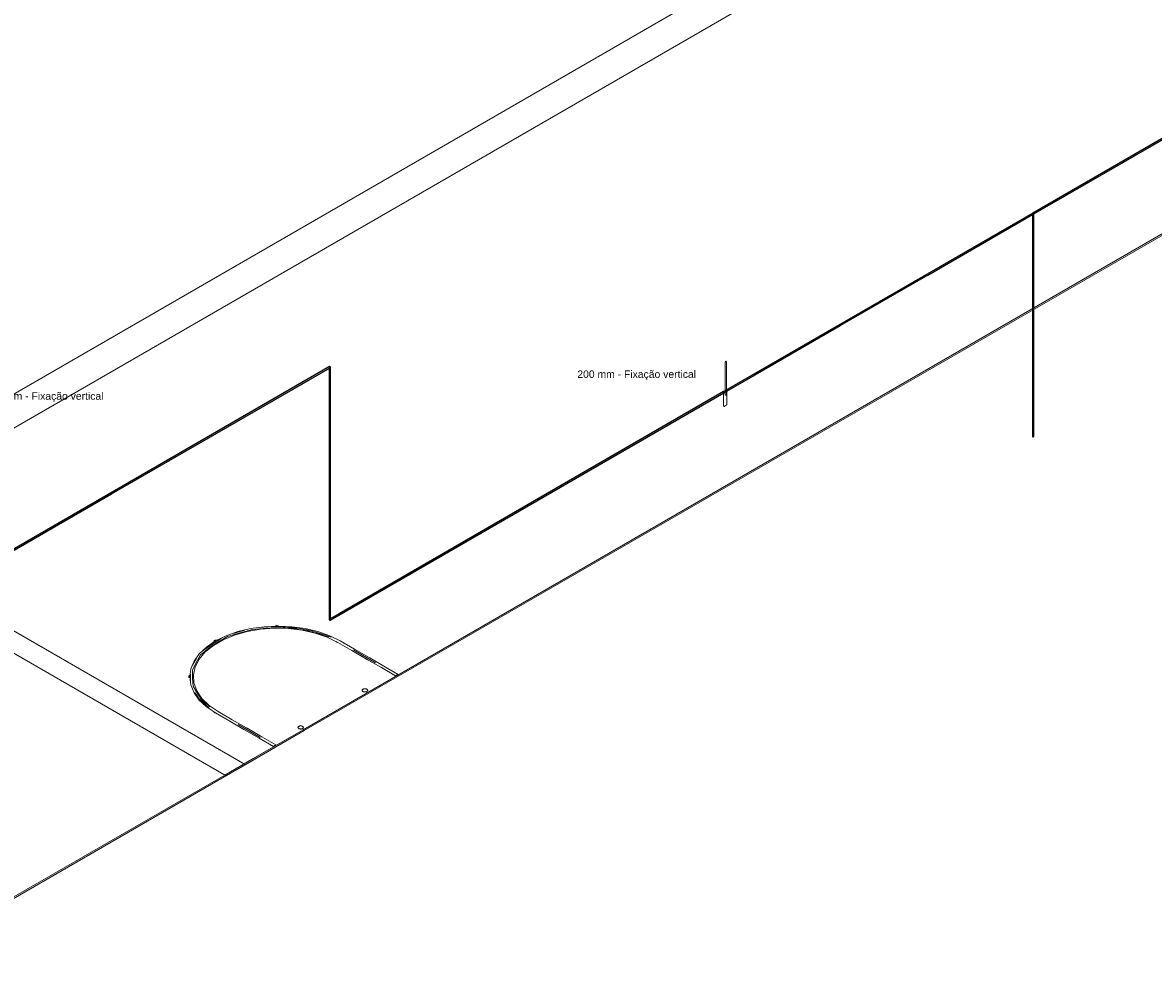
# Model space of a CAD drawing. Header units: millimetres. Extents: x 4477830 to 4478275, y -30323838 to -30323445.
# Tile 58 of 124: x 4478009 to 4478040, y -30323552 to -30323527. Entities that reach past the tile are written whole.
import ezdxf

# ---------------------------------------------------------------- set-up
doc = ezdxf.new("R2010")
doc.units = ezdxf.units.MM
doc.linetypes.add('NULL', pattern=[0])
for name, color, linetype, lineweight in [('IFC-Elemento construtivo genérico-Contorno', 253, 'Continuous', 5), ('IFC-Parede padrão-Contorno', 44, 'Continuous', 5), ('IFC-Parede-Contorno', 42, 'Continuous', 5), ('Nível 1', 7, 'Continuous', 0), ('PR-Captor', 9, 'Continuous', 18), ('PR-Condutos', 150, 'Continuous', 25), ('Textos', 7, 'Continuous', 9)]:
    doc.layers.add(name, color=color, linetype=linetype, lineweight=lineweight)
doc.styles.add('ARIAL', font='arial.ttf')

msp = doc.modelspace()

# ---------------------------------------------------------------- hatches: boundary and pattern name
at = {"layer": 'PR-Condutos', "linetype": 'Continuous', "true_color": 0x105689}
for points in [[(4478028.183, -30323536.599), (4478036.462, -30323531.819), (4478036.465, -30323531.818), (4478028.187, -30323536.598), (4478049.35, -30323524.384), (4478049.341, -30323524.383)], [(4478049.347, -30323524.385), (4478049.297, -30323524.42), (4478036.45, -30323531.838), (4478049.354, -30323524.387), (4478049.35, -30323524.384), (4478036.467, -30323531.819), (4478028.192, -30323536.599)], [(4478049.297, -30323524.421), (4478028.196, -30323536.603), (4478036.45, -30323531.841)], [(4478049.361, -30323524.399), (4478036.48, -30323531.831), (4478036.45, -30323531.853), (4478033.624, -30323533.485), (4478033.625, -30323533.486), (4478049.314, -30323524.426)], [(4478049.358, -30323524.393), (4478049.354, -30323524.387), (4478049.34, -30323524.396), (4478049.234, -30323524.465), (4478036.45, -30323531.845), (4478049.233, -30323524.465)], [(4478049.361, -30323524.399), (4478049.358, -30323524.393), (4478049.233, -30323524.465), (4478036.45, -30323531.848)], [(4478049.339, -30323524.396), (4478049.297, -30323524.421), (4478036.45, -30323531.841), (4478049.234, -30323524.465)], [(4478049.346, -30323524.414), (4478049.361, -30323524.399), (4478036.45, -30323531.855), (4478049.305, -30323524.437)], [(4478049.233, -30323524.465), (4478036.45, -30323531.845), (4478036.479, -30323531.832)], [(4478036.472, -30323531.821), (4478049.297, -30323524.42), (4478049.347, -30323524.385), (4478036.47, -30323531.82)], [(4478049.297, -30323524.42), (4478036.471, -30323531.822), (4478036.474, -30323531.824)], [(4478049.234, -30323524.465), (4478036.476, -30323531.826), (4478036.478, -30323531.829)], [(4478049.361, -30323524.405), (4478036.489, -30323531.833), (4478036.481, -30323531.843), (4478049.324, -30323524.43)], [(4478049.314, -30323524.426), (4478036.481, -30323531.837), (4478036.481, -30323531.838)], [(4478049.36, -30323524.409), (4478036.497, -30323531.833), (4478036.489, -30323531.84)], [(4478049.347, -30323524.417), (4478036.489, -30323531.84), (4478036.489, -30323531.841), (4478049.357, -30323524.412)], [(4478036.465, -30323531.818), (4478036.461, -30323531.819), (4478028.183, -30323536.599)], [(4478036.469, -30323531.82), (4478036.465, -30323531.818), (4478028.187, -30323536.598)], [(4478036.474, -30323531.824), (4478036.469, -30323531.82), (4478028.192, -30323536.599)], [(4478036.479, -30323531.846), (4478036.481, -30323531.841), (4478033.628, -30323533.491), (4478033.581, -30323533.518), (4478036.45, -30323531.859), (4478033.58, -30323533.516), (4478033.626, -30323533.487), (4478036.45, -30323531.853), (4478036.45, -30323531.853), (4478033.624, -30323533.485), (4478036.45, -30323531.853), (4478036.48, -30323531.836), (4478036.478, -30323531.829), (4478033.621, -30323533.479), (4478036.45, -30323531.845), (4478036.478, -30323531.829), (4478036.474, -30323531.824), (4478028.196, -30323536.603), (4478033.572, -30323533.504), (4478028.2, -30323536.609), (4478031.263, -30323534.843), (4478028.203, -30323536.615), (4478028.214, -30323536.608), (4478028.209, -30323536.617), (4478028.915, -30323536.209), (4478028.971, -30323536.177), (4478031.271, -30323534.848), (4478031.273, -30323534.849), (4478028.971, -30323536.177), (4478028.97, -30323536.177), (4478028.214, -30323536.614), (4478028.971, -30323536.178), (4478028.974, -30323536.178), (4478028.214, -30323536.618), (4478028.919, -30323536.21), (4478028.975, -30323536.178), (4478028.214, -30323536.618), (4478031.276, -30323534.85), (4478031.276, -30323534.85), (4478033.582, -30323533.519), (4478033.629, -30323533.492)], [(4478036.462, -30323531.819), (4478028.21, -30323536.583), (4478028.209, -30323536.585)], [(4478036.45, -30323531.834), (4478028.214, -30323536.586), (4478028.209, -30323536.596)], [(4478036.465, -30323531.818), (4478028.21, -30323536.583), (4478028.211, -30323536.584)], [(4478028.215, -30323536.586), (4478036.467, -30323531.819), (4478028.214, -30323536.582)], [(4478036.474, -30323531.824), (4478028.214, -30323536.586), (4478028.214, -30323536.593)], [(4478036.45, -30323531.855), (4478033.626, -30323533.487), (4478036.45, -30323531.855), (4478033.578, -30323533.513), (4478033.579, -30323533.514), (4478031.271, -30323534.848), (4478033.578, -30323533.513), (4478028.908, -30323536.208), (4478028.214, -30323536.614), (4478028.914, -30323536.209), (4478028.97, -30323536.177), (4478031.27, -30323534.847), (4478028.97, -30323536.177), (4478028.214, -30323536.614), (4478028.915, -30323536.21), (4478028.214, -30323536.618), (4478031.276, -30323534.85), (4478031.273, -30323534.849), (4478033.58, -30323533.516)], [(4478036.45, -30323531.863), (4478036.45, -30323531.863), (4478033.629, -30323533.492), (4478028.976, -30323536.179), (4478031.276, -30323534.85), (4478028.976, -30323536.179), (4478033.582, -30323533.519), (4478033.582, -30323533.519)], [(4478036.45, -30323531.841), (4478033.618, -30323533.475), (4478033.574, -30323533.506), (4478036.45, -30323531.845)], [(4478033.582, -30323533.519), (4478036.45, -30323531.863), (4478036.479, -30323531.846), (4478033.582, -30323533.519)], [(4478036.45, -30323531.848), (4478033.622, -30323533.48), (4478033.624, -30323533.485)], [(4478036.45, -30323531.859), (4478036.481, -30323531.841), (4478036.48, -30323531.836), (4478033.626, -30323533.487), (4478033.627, -30323533.489)], [(4478036.45, -30323531.859), (4478036.45, -30323531.856), (4478033.627, -30323533.489), (4478033.628, -30323533.49)], [(4478033.628, -30323533.49), (4478033.628, -30323533.491), (4478036.45, -30323531.861), (4478036.45, -30323531.859)], [(4478036.45, -30323531.861), (4478033.628, -30323533.491), (4478033.629, -30323533.492)], [(4478033.629, -30323533.492), (4478036.45, -30323531.863), (4478036.45, -30323531.861)], [(4478036.45, -30323531.863), (4478033.629, -30323533.492), (4478033.629, -30323533.492)], [(4478036.489, -30323531.833), (4478036.45, -30323531.859), (4478036.481, -30323531.841)], [(4478036.45, -30323531.863), (4478036.45, -30323537.835), (4478036.459, -30323537.843), (4478036.459, -30323533.447), (4478036.459, -30323531.86), (4478036.453, -30323531.861)], [(4478036.466, -30323531.845), (4478036.466, -30323531.854), (4478036.459, -30323531.858), (4478036.459, -30323537.843), (4478036.475, -30323537.844), (4478036.489, -30323537.834), (4478036.489, -30323531.834)], [(4478033.574, -30323533.506), (4478033.571, -30323533.502), (4478028.2, -30323536.609)], [(4478031.264, -30323534.844), (4478031.262, -30323534.842), (4478028.203, -30323536.615), (4478033.577, -30323533.512), (4478033.575, -30323533.508)], [(4478033.572, -30323533.504), (4478028.214, -30323536.593), (4478028.209, -30323536.604)], [(4478033.571, -30323533.502), (4478028.214, -30323536.593), (4478028.214, -30323536.601)], [(4478033.628, -30323533.491), (4478031.276, -30323534.85), (4478033.582, -30323533.519)], [(4478033.582, -30323533.519), (4478031.276, -30323534.85), (4478031.276, -30323534.85)], [(4478031.263, -30323534.843), (4478028.214, -30323536.601), (4478028.209, -30323536.611)], [(4478031.262, -30323534.842), (4478028.214, -30323536.601), (4478028.214, -30323536.608)], [(4478031.276, -30323534.85), (4478028.975, -30323536.178), (4478028.976, -30323536.179)], [(4478017.521, -30323535.955), (4478017.517, -30323535.956), (4478006.531, -30323542.3)], [(4478006.535, -30323542.299), (4478017.526, -30323535.957), (4478017.521, -30323535.955), (4478006.555, -30323542.285), (4478006.555, -30323542.287)], [(4478017.531, -30323535.961), (4478017.526, -30323535.957), (4478006.539, -30323542.3)], [(4478017.533, -30323535.985), (4478014.25, -30323537.881), (4478017.536, -30323535.983), (4478014.249, -30323537.88), (4478017.537, -30323535.978), (4478014.247, -30323537.876), (4478017.537, -30323535.973), (4478014.244, -30323537.872), (4478017.535, -30323535.966), (4478014.24, -30323537.866), (4478006.555, -30323542.305), (4478006.555, -30323542.313), (4478006.546, -30323542.328)], [(4478017.526, -30323535.957), (4478006.555, -30323542.287), (4478006.555, -30323542.291)], [(4478017.531, -30323535.961), (4478006.555, -30323542.291), (4478006.555, -30323542.298)], [(4478006.588, -30323542.279), (4478006.555, -30323542.298), (4478006.555, -30323542.305), (4478014.24, -30323537.866), (4478017.531, -30323535.961)], [(4478014.24, -30323537.866), (4478017.51, -30323535.981), (4478017.531, -30323535.961)], [(4478017.537, -30323535.973), (4478017.535, -30323535.966), (4478014.244, -30323537.872)], [(4478017.537, -30323535.978), (4478017.537, -30323535.973), (4478014.247, -30323537.876)], [(4478017.536, -30323535.983), (4478017.537, -30323535.978), (4478014.249, -30323537.88)], [(4478017.51, -30323535.998), (4478017.536, -30323535.983), (4478014.25, -30323537.881)], [(4478017.531, -30323535.961), (4478017.51, -30323535.981), (4478017.535, -30323535.966)], [(4478017.512, -30323536.054), (4478017.51, -30323542.772), (4478017.517, -30323542.778), (4478017.517, -30323536.039), (4478017.517, -30323535.996), (4478017.512, -30323535.997)], [(4478017.51, -30323542.772), (4478017.512, -30323536), (4478017.51, -30323535.998)], [(4478017.517, -30323542.778), (4478017.523, -30323535.992), (4478017.517, -30323535.994)], [(4478017.53, -30323542.749), (4478017.53, -30323542.78), (4478017.536, -30323542.778), (4478017.53, -30323535.987), (4478017.523, -30323535.98), (4478017.52, -30323539.389), (4478017.523, -30323542.78), (4478017.527, -30323539.387), (4478017.53, -30323542.749), (4478017.53, -30323539.386)], [(4478017.533, -30323539.386), (4478017.536, -30323535.983), (4478017.53, -30323535.987)], [(4478017.536, -30323542.746), (4478017.536, -30323542.778), (4478017.541, -30323542.775), (4478017.538, -30323539.384), (4478017.536, -30323535.978), (4478017.533, -30323539.386), (4478017.536, -30323542.746), (4478017.536, -30323539.385)], [(4478017.538, -30323539.384), (4478017.537, -30323535.979), (4478017.536, -30323535.978)], [(4478017.537, -30323535.979), (4478017.538, -30323539.384), (4478017.541, -30323535.975)], [(4478017.541, -30323542.743), (4478017.541, -30323542.775), (4478017.542, -30323542.771), (4478017.542, -30323535.971), (4478017.541, -30323535.975), (4478017.538, -30323539.384)], [(4478028.975, -30323536.178), (4478028.214, -30323536.618), (4478028.209, -30323536.621)], [(4478028.231, -30323536.605), (4478028.209, -30323536.621), (4478028.915, -30323536.21)], [(4478028.975, -30323536.178), (4478028.214, -30323536.618), (4478028.214, -30323536.618)], [(4478028.214, -30323536.608), (4478028.214, -30323536.614), (4478028.908, -30323536.208), (4478028.907, -30323536.208)], [(4478028.214, -30323536.614), (4478028.914, -30323536.209), (4478028.914, -30323536.209)], [(4478028.214, -30323536.614), (4478028.915, -30323536.209), (4478028.914, -30323536.209)], [(4478028.214, -30323536.614), (4478028.214, -30323536.618), (4478028.915, -30323536.21)], [(4478028.214, -30323536.618), (4478028.919, -30323536.21), (4478028.915, -30323536.21)], [(4478028.92, -30323536.211), (4478028.214, -30323536.618), (4478028.92, -30323536.211)], [(4478028.174, -30323536.604), (4478017.517, -30323542.756), (4478028.133, -30323536.629)], [(4478028.203, -30323536.615), (4478028.196, -30323536.603), (4478028.178, -30323536.614), (4478028.192, -30323536.599), (4478028.174, -30323536.609), (4478028.174, -30323536.605), (4478017.521, -30323542.755), (4478027.799, -30323536.826), (4478017.526, -30323542.757), (4478027.805, -30323536.829), (4478017.683, -30323542.673), (4478017.542, -30323542.754), (4478017.542, -30323542.762), (4478027.811, -30323536.833), (4478017.542, -30323542.762), (4478017.536, -30323542.783), (4478028.202, -30323536.625)], [(4478017.533, -30323542.785), (4478028.198, -30323536.627), (4478017.536, -30323542.783)], [(4478028.133, -30323536.665), (4478017.536, -30323542.783), (4478027.827, -30323536.842)], [(4478028.187, -30323536.598), (4478017.561, -30323542.731), (4478017.542, -30323542.743)], [(4478027.799, -30323536.826), (4478017.542, -30323542.743), (4478017.542, -30323542.748)], [(4478027.805, -30323536.829), (4478017.542, -30323542.748), (4478017.542, -30323542.754)], [(4478017.517, -30323542.778), (4478017.523, -30323542.78), (4478017.52, -30323539.389)], [(4478017.523, -30323542.78), (4478017.53, -30323542.78), (4478017.527, -30323539.387)]]:
    msp.add_hatch(color=146, dxfattribs=at).paths.add_polyline_path(points)

# ---------------------------------------------------------------- linework, layer by layer
at = {"layer": 'IFC-Elemento construtivo genérico-Contorno', "color": 8, "lineweight": 5}
for p, q in [((4478015.046, -30323543.092), (4478014.728, -30323543.205)), ((4478015.104, -30323543.123), (4478014.768, -30323543.225)), ((4478015.231, -30323543.053), (4478014.928, -30323543.141)), ((4478015.297, -30323543.089), (4478014.959, -30323543.185)), ((4478015.391, -30323543.01), (4478015.046, -30323543.092)), ((4478015.439, -30323543.032), (4478015.104, -30323543.123)), ((4478015.657, -30323543.027), (4478015.297, -30323543.089)), ((4478015.753, -30323542.96), (4478015.391, -30323543.01)), ((4478015.819, -30323542.997), (4478015.439, -30323543.032)), ((4478015.958, -30323542.955), (4478015.624, -30323542.984)), ((4478016.031, -30323543), (4478015.657, -30323543.027)), ((4478016.125, -30323542.943), (4478015.753, -30323542.96)), ((4478016.182, -30323542.973), (4478015.819, -30323542.997)), ((4478016.332, -30323542.956), (4478015.958, -30323542.955)), ((4478016.407, -30323543.009), (4478016.031, -30323543)), ((4478016.063, -30323542.942), (4478016.057, -30323542.946)), ((4478016.073, -30323542.937), (4478016.063, -30323542.942)), ((4478016.085, -30323542.934), (4478016.073, -30323542.937)), ((4478016.097, -30323542.933), (4478016.085, -30323542.934)), ((4478016.11, -30323542.934), (4478016.097, -30323542.933)), ((4478016.122, -30323542.937), (4478016.11, -30323542.934)), ((4478016.132, -30323542.942), (4478016.122, -30323542.937)), ((4478016.497, -30323542.96), (4478016.125, -30323542.943)), ((4478016.132, -30323542.942), (4478016.131, -30323542.941)), ((4478016.131, -30323542.941), (4478016.131, -30323542.941)), ((4478016.132, -30323542.942), (4478016.134, -30323542.943)), ((4478016.571, -30323543.016), (4478016.182, -30323542.973)), ((4478016.715, -30323543.012), (4478016.182, -30323542.973)), ((4478016.715, -30323543.012), (4478016.332, -30323542.956)), ((4478016.775, -30323543.054), (4478016.407, -30323543.009)), ((4478016.859, -30323543.01), (4478016.497, -30323542.96)), ((4478016.93, -30323543.074), (4478016.571, -30323543.016)), ((4478017.042, -30323543.073), (4478016.715, -30323543.012)), ((4478017.125, -30323543.133), (4478016.775, -30323543.054)), ((4478017.204, -30323543.092), (4478016.859, -30323543.01)), ((4478017.224, -30323543.152), (4478016.93, -30323543.074)), ((4478017.351, -30323543.17), (4478017.042, -30323543.073)), ((4478017.449, -30323543.244), (4478017.125, -30323543.133)), ((4478017.522, -30323543.205), (4478017.204, -30323543.092)), ((4478017.485, -30323543.247), (4478017.224, -30323543.152)), ((4478014.351, -30323543.443), (4478014.109, -30323543.605)), ((4478014.387, -30323543.464), (4478014.168, -30323543.641)), ((4478014.445, -30323543.344), (4478014.203, -30323543.508)), ((4478014.503, -30323543.378), (4478014.261, -30323543.543)), ((4478014.593, -30323543.277), (4478014.351, -30323543.443)), ((4478014.653, -30323543.311), (4478014.387, -30323543.464)), ((4478014.405, -30323543.348), (4478014.403, -30323543.355)), ((4478014.403, -30323543.355), (4478014.405, -30323543.363)), ((4478014.409, -30323543.341), (4478014.405, -30323543.348)), ((4478014.405, -30323543.363), (4478014.409, -30323543.369)), ((4478014.417, -30323543.335), (4478014.409, -30323543.341)), ((4478014.427, -30323543.331), (4478014.417, -30323543.335)), ((4478014.439, -30323543.328), (4478014.427, -30323543.331)), ((4478014.452, -30323543.327), (4478014.439, -30323543.328)), ((4478014.728, -30323543.205), (4478014.445, -30323543.344)), ((4478014.593, -30323543.277), (4478014.445, -30323543.344)), ((4478014.465, -30323543.328), (4478014.452, -30323543.327)), ((4478014.474, -30323543.33), (4478014.465, -30323543.328)), ((4478014.768, -30323543.225), (4478014.503, -30323543.378)), ((4478014.959, -30323543.185), (4478014.653, -30323543.311)), ((4478017.562, -30323543.24), (4478017.351, -30323543.17)), ((4478017.736, -30323543.384), (4478017.449, -30323543.244)), ((4478017.805, -30323543.344), (4478017.522, -30323543.205)), ((4478017.698, -30323543.366), (4478017.7, -30323543.369)), ((4478017.7, -30323543.369), (4478017.708, -30323543.375)), ((4478017.718, -30323543.38), (4478017.708, -30323543.375)), ((4478017.709, -30323543.376), (4478017.708, -30323543.375)), ((4478017.709, -30323543.376), (4478017.709, -30323543.376)), ((4478017.73, -30323543.383), (4478017.718, -30323543.38)), ((4478017.732, -30323543.383), (4478017.73, -30323543.383)), ((4478017.736, -30323543.384), (4478018.118, -30323543.605)), ((4478017.805, -30323543.344), (4478018.188, -30323543.565)), ((4478014.008, -30323543.692), (4478013.865, -30323543.891)), ((4478014.043, -30323543.717), (4478013.923, -30323543.926)), ((4478014.168, -30323543.641), (4478014.003, -30323543.836)), ((4478014.203, -30323543.508), (4478014.008, -30323543.692)), ((4478014.261, -30323543.543), (4478014.043, -30323543.717)), ((4478014.203, -30323543.508), (4478014.109, -30323543.605)), ((4478018.118, -30323543.605), (4478018.53, -30323543.843)), ((4478018.118, -30323543.605), (4478018.515, -30323543.834)), ((4478018.158, -30323543.588), (4478018.755, -30323543.933)), ((4478018.188, -30323543.565), (4478018.584, -30323543.794)), ((4478013.865, -30323543.891), (4478013.778, -30323544.1)), ((4478013.923, -30323543.926), (4478013.822, -30323544.13)), ((4478013.929, -30323543.818), (4478013.827, -30323544.004)), ((4478013.895, -30323544.045), (4478013.849, -30323544.26)), ((4478014.003, -30323543.836), (4478013.895, -30323544.045)), ((4478018.515, -30323543.834), (4478018.912, -30323544.064)), ((4478018.584, -30323543.794), (4478018.599, -30323543.803)), ((4478018.599, -30323543.803), (4478018.981, -30323544.024)), ((4478018.912, -30323544.064), (4478019.295, -30323544.284)), ((4478018.981, -30323544.024), (4478019.364, -30323544.244)), ((4478013.723, -30323544.298), (4478013.721, -30323544.305)), ((4478013.721, -30323544.305), (4478013.723, -30323544.313)), ((4478013.728, -30323544.291), (4478013.723, -30323544.298)), ((4478013.723, -30323544.313), (4478013.728, -30323544.319)), ((4478013.736, -30323544.285), (4478013.728, -30323544.291)), ((4478013.728, -30323544.319), (4478013.736, -30323544.325)), ((4478013.746, -30323544.281), (4478013.736, -30323544.285)), ((4478013.746, -30323544.33), (4478013.736, -30323544.325)), ((4478013.736, -30323544.326), (4478013.736, -30323544.325)), ((4478013.736, -30323544.326), (4478013.736, -30323544.326)), ((4478013.754, -30323544.279), (4478013.746, -30323544.281)), ((4478013.751, -30323544.331), (4478013.746, -30323544.33)), ((4478013.778, -30323544.1), (4478013.749, -30323544.314)), ((4478013.749, -30323544.314), (4478013.778, -30323544.529)), ((4478013.77, -30323544.24), (4478013.774, -30323544.434)), ((4478013.822, -30323544.13), (4478013.823, -30323544.354)), ((4478013.823, -30323544.354), (4478013.84, -30323544.563)), ((4478013.849, -30323544.26), (4478013.864, -30323544.477)), ((4478019.219, -30323544.241), (4478019.22, -30323544.243)), ((4478019.22, -30323544.243), (4478019.225, -30323544.249)), ((4478019.225, -30323544.249), (4478019.232, -30323544.255)), ((4478019.242, -30323544.26), (4478019.232, -30323544.255)), ((4478019.233, -30323544.256), (4478019.232, -30323544.255)), ((4478019.233, -30323544.256), (4478019.233, -30323544.256)), ((4478019.254, -30323544.263), (4478019.242, -30323544.26)), ((4478019.257, -30323544.263), (4478019.254, -30323544.263)), ((4478019.296, -30323544.284), (4478019.295, -30323544.284)), ((4478019.299, -30323544.282), (4478019.296, -30323544.284)), ((4478019.305, -30323544.279), (4478019.299, -30323544.282)), ((4478019.312, -30323544.274), (4478019.305, -30323544.279)), ((4478019.32, -30323544.27), (4478019.312, -30323544.274)), ((4478019.329, -30323544.264), (4478019.32, -30323544.27)), ((4478019.338, -30323544.259), (4478019.329, -30323544.264)), ((4478019.347, -30323544.254), (4478019.338, -30323544.259)), ((4478019.354, -30323544.25), (4478019.347, -30323544.254)), ((4478019.359, -30323544.247), (4478019.354, -30323544.25)), ((4478019.363, -30323544.245), (4478019.359, -30323544.247)), ((4478019.364, -30323544.244), (4478019.363, -30323544.245)), ((4478013.778, -30323544.529), (4478013.865, -30323544.738)), ((4478013.84, -30323544.563), (4478013.966, -30323544.777)), ((4478013.864, -30323544.477), (4478013.942, -30323544.69)), ((4478018.399, -30323544.664), (4478018.397, -30323544.675)), ((4478018.399, -30323544.665), (4478018.397, -30323544.674)), ((4478018.397, -30323544.674), (4478018.397, -30323544.675)), ((4478018.397, -30323544.675), (4478018.399, -30323544.686)), ((4478018.397, -30323544.675), (4478018.397, -30323544.677)), ((4478018.397, -30323544.677), (4478018.399, -30323544.685)), ((4478018.407, -30323544.654), (4478018.399, -30323544.664)), ((4478018.4, -30323544.663), (4478018.399, -30323544.664)), ((4478018.399, -30323544.664), (4478018.399, -30323544.665)), ((4478018.399, -30323544.685), (4478018.399, -30323544.686)), ((4478018.399, -30323544.686), (4478018.407, -30323544.696)), ((4478018.399, -30323544.686), (4478018.4, -30323544.687)), ((4478018.406, -30323544.655), (4478018.4, -30323544.663)), ((4478018.4, -30323544.687), (4478018.406, -30323544.696)), ((4478018.407, -30323544.654), (4478018.406, -30323544.655)), ((4478018.418, -30323544.645), (4478018.407, -30323544.654)), ((4478018.417, -30323544.646), (4478018.407, -30323544.653)), ((4478018.407, -30323544.653), (4478018.407, -30323544.654)), ((4478018.418, -30323544.645), (4478018.417, -30323544.646)), ((4478018.433, -30323544.639), (4478018.418, -30323544.645)), ((4478018.42, -30323544.644), (4478018.418, -30323544.645)), ((4478018.432, -30323544.639), (4478018.42, -30323544.644)), ((4478018.433, -30323544.639), (4478018.432, -30323544.639)), ((4478018.451, -30323544.634), (4478018.433, -30323544.639)), ((4478018.436, -30323544.638), (4478018.433, -30323544.639)), ((4478018.449, -30323544.635), (4478018.436, -30323544.638)), ((4478018.451, -30323544.634), (4478018.449, -30323544.635)), ((4478018.47, -30323544.633), (4478018.451, -30323544.634)), ((4478018.453, -30323544.634), (4478018.451, -30323544.634)), ((4478018.468, -30323544.633), (4478018.453, -30323544.634)), ((4478018.47, -30323544.633), (4478018.468, -30323544.633)), ((4478018.489, -30323544.634), (4478018.47, -30323544.633)), ((4478018.472, -30323544.633), (4478018.47, -30323544.633)), ((4478018.488, -30323544.634), (4478018.472, -30323544.633)), ((4478018.489, -30323544.634), (4478018.488, -30323544.634)), ((4478018.507, -30323544.639), (4478018.489, -30323544.634)), ((4478018.491, -30323544.635), (4478018.489, -30323544.634)), ((4478018.505, -30323544.638), (4478018.491, -30323544.635)), ((4478018.507, -30323544.639), (4478018.505, -30323544.638)), ((4478018.522, -30323544.645), (4478018.507, -30323544.639)), ((4478018.508, -30323544.639), (4478018.507, -30323544.639)), ((4478018.521, -30323544.645), (4478018.508, -30323544.639)), ((4478018.522, -30323544.645), (4478018.521, -30323544.645)), ((4478018.522, -30323544.645), (4478018.534, -30323544.654)), ((4478018.522, -30323544.645), (4478018.523, -30323544.646)), ((4478018.523, -30323544.646), (4478018.533, -30323544.653)), ((4478018.533, -30323544.653), (4478018.534, -30323544.654)), ((4478018.534, -30323544.654), (4478018.541, -30323544.664)), ((4478018.534, -30323544.654), (4478018.535, -30323544.655)), ((4478018.541, -30323544.686), (4478018.534, -30323544.696)), ((4478018.535, -30323544.655), (4478018.541, -30323544.663)), ((4478018.541, -30323544.687), (4478018.535, -30323544.695)), ((4478018.541, -30323544.663), (4478018.541, -30323544.664)), ((4478018.541, -30323544.664), (4478018.544, -30323544.675)), ((4478018.541, -30323544.664), (4478018.542, -30323544.666)), ((4478018.544, -30323544.675), (4478018.541, -30323544.686)), ((4478018.542, -30323544.685), (4478018.541, -30323544.686)), ((4478018.541, -30323544.686), (4478018.541, -30323544.687)), ((4478018.542, -30323544.666), (4478018.544, -30323544.674)), ((4478018.544, -30323544.676), (4478018.542, -30323544.685)), ((4478018.544, -30323544.674), (4478018.544, -30323544.675)), ((4478018.544, -30323544.675), (4478018.544, -30323544.676)), ((4478013.865, -30323544.738), (4478014.008, -30323544.937)), ((4478013.887, -30323544.731), (4478013.994, -30323544.898)), ((4478013.942, -30323544.69), (4478014.078, -30323544.892)), ((4478013.966, -30323544.777), (4478014.14, -30323544.976)), ((4478013.966, -30323544.777), (4478014.142, -30323545.022)), ((4478013.994, -30323544.898), (4478014.142, -30323545.022)), ((4478014.008, -30323544.937), (4478014.203, -30323545.121)), ((4478014.078, -30323544.892), (4478014.271, -30323545.079)), ((4478014.14, -30323544.976), (4478014.295, -30323545.118)), ((4478018.406, -30323544.696), (4478018.407, -30323544.696)), ((4478018.407, -30323544.696), (4478018.418, -30323544.705)), ((4478018.407, -30323544.696), (4478018.408, -30323544.697)), ((4478018.408, -30323544.697), (4478018.417, -30323544.704)), ((4478018.417, -30323544.704), (4478018.418, -30323544.705)), ((4478018.433, -30323544.712), (4478018.418, -30323544.705)), ((4478018.419, -30323544.706), (4478018.418, -30323544.705)), ((4478018.432, -30323544.712), (4478018.419, -30323544.706)), ((4478018.433, -30323544.712), (4478018.432, -30323544.712)), ((4478018.451, -30323544.716), (4478018.433, -30323544.712)), ((4478018.435, -30323544.712), (4478018.433, -30323544.712)), ((4478018.449, -30323544.716), (4478018.435, -30323544.712)), ((4478018.451, -30323544.716), (4478018.449, -30323544.716)), ((4478018.47, -30323544.718), (4478018.451, -30323544.716)), ((4478018.453, -30323544.716), (4478018.451, -30323544.716)), ((4478018.469, -30323544.718), (4478018.453, -30323544.716)), ((4478018.47, -30323544.718), (4478018.469, -30323544.718)), ((4478018.489, -30323544.716), (4478018.47, -30323544.718)), ((4478018.472, -30323544.718), (4478018.47, -30323544.718)), ((4478018.487, -30323544.716), (4478018.472, -30323544.718)), ((4478018.489, -30323544.716), (4478018.487, -30323544.716)), ((4478018.507, -30323544.712), (4478018.489, -30323544.716)), ((4478018.492, -30323544.716), (4478018.489, -30323544.716)), ((4478018.505, -30323544.713), (4478018.492, -30323544.716)), ((4478018.507, -30323544.712), (4478018.505, -30323544.713)), ((4478018.522, -30323544.705), (4478018.507, -30323544.712)), ((4478018.508, -30323544.712), (4478018.507, -30323544.712)), ((4478018.52, -30323544.706), (4478018.508, -30323544.712)), ((4478018.522, -30323544.705), (4478018.52, -30323544.706)), ((4478018.534, -30323544.696), (4478018.522, -30323544.705)), ((4478018.524, -30323544.704), (4478018.522, -30323544.705)), ((4478018.533, -30323544.697), (4478018.524, -30323544.704)), ((4478018.534, -30323544.696), (4478018.533, -30323544.697)), ((4478018.535, -30323544.695), (4478018.534, -30323544.696)), ((4478014.142, -30323545.022), (4478014.264, -30323545.144)), ((4478014.203, -30323545.121), (4478014.445, -30323545.284)), ((4478014.271, -30323545.079), (4478014.514, -30323545.244)), ((4478014.403, -30323545.256), (4478014.405, -30323545.263)), ((4478014.405, -30323545.263), (4478014.409, -30323545.269)), ((4478014.409, -30323545.269), (4478014.417, -30323545.275)), ((4478014.427, -30323545.28), (4478014.417, -30323545.275)), ((4478014.418, -30323545.276), (4478014.417, -30323545.275)), ((4478014.418, -30323545.276), (4478014.418, -30323545.276)), ((4478014.439, -30323545.283), (4478014.427, -30323545.28)), ((4478014.442, -30323545.283), (4478014.439, -30323545.283)), ((4478014.445, -30323545.284), (4478014.827, -30323545.505)), ((4478014.514, -30323545.244), (4478014.897, -30323545.465)), ((4478014.827, -30323545.505), (4478015.21, -30323545.726)), ((4478014.897, -30323545.465), (4478015.279, -30323545.686)), ((4478015.053, -30323545.596), (4478015.651, -30323545.941)), ((4478015.21, -30323545.726), (4478015.224, -30323545.734)), ((4478015.224, -30323545.734), (4478015.621, -30323545.964)), ((4478015.279, -30323545.686), (4478015.69, -30323545.924)), ((4478015.279, -30323545.686), (4478015.294, -30323545.694)), ((4478015.294, -30323545.694), (4478015.69, -30323545.924)), ((4478016.667, -30323545.664), (4478016.665, -30323545.675)), ((4478016.667, -30323545.665), (4478016.665, -30323545.674)), ((4478016.665, -30323545.674), (4478016.665, -30323545.675)), ((4478016.665, -30323545.675), (4478016.667, -30323545.686)), ((4478016.665, -30323545.675), (4478016.665, -30323545.677)), ((4478016.665, -30323545.677), (4478016.667, -30323545.685)), ((4478016.675, -30323545.654), (4478016.667, -30323545.664)), ((4478016.668, -30323545.663), (4478016.667, -30323545.664)), ((4478016.667, -30323545.664), (4478016.667, -30323545.665)), ((4478016.667, -30323545.685), (4478016.667, -30323545.686)), ((4478016.667, -30323545.686), (4478016.675, -30323545.696)), ((4478016.667, -30323545.686), (4478016.668, -30323545.687)), ((4478016.674, -30323545.655), (4478016.668, -30323545.663)), ((4478016.668, -30323545.687), (4478016.674, -30323545.696)), ((4478016.675, -30323545.654), (4478016.674, -30323545.655)), ((4478016.674, -30323545.696), (4478016.675, -30323545.696)), ((4478016.686, -30323545.645), (4478016.675, -30323545.654)), ((4478016.684, -30323545.646), (4478016.675, -30323545.653)), ((4478016.675, -30323545.653), (4478016.675, -30323545.654)), ((4478016.675, -30323545.696), (4478016.686, -30323545.705)), ((4478016.675, -30323545.696), (4478016.676, -30323545.697)), ((4478016.676, -30323545.697), (4478016.685, -30323545.704)), ((4478016.686, -30323545.645), (4478016.684, -30323545.646)), ((4478016.685, -30323545.704), (4478016.686, -30323545.705)), ((4478016.701, -30323545.639), (4478016.686, -30323545.645)), ((4478016.688, -30323545.644), (4478016.686, -30323545.645)), ((4478016.701, -30323545.712), (4478016.686, -30323545.705)), ((4478016.687, -30323545.706), (4478016.686, -30323545.705)), ((4478016.7, -30323545.712), (4478016.687, -30323545.706)), ((4478016.7, -30323545.639), (4478016.688, -30323545.644)), ((4478016.701, -30323545.639), (4478016.7, -30323545.639)), ((4478016.701, -30323545.712), (4478016.7, -30323545.712)), ((4478016.719, -30323545.634), (4478016.701, -30323545.639)), ((4478016.703, -30323545.638), (4478016.701, -30323545.639)), ((4478016.719, -30323545.716), (4478016.701, -30323545.712)), ((4478016.703, -30323545.712), (4478016.701, -30323545.712)), ((4478016.718, -30323545.635), (4478016.703, -30323545.638)), ((4478016.717, -30323545.716), (4478016.703, -30323545.712)), ((4478016.719, -30323545.716), (4478016.717, -30323545.716)), ((4478016.719, -30323545.634), (4478016.718, -30323545.635)), ((4478016.738, -30323545.633), (4478016.719, -30323545.634)), ((4478016.721, -30323545.634), (4478016.719, -30323545.634)), ((4478016.738, -30323545.718), (4478016.719, -30323545.716)), ((4478016.721, -30323545.716), (4478016.719, -30323545.716)), ((4478016.736, -30323545.633), (4478016.721, -30323545.634)), ((4478016.737, -30323545.718), (4478016.721, -30323545.716)), ((4478016.738, -30323545.633), (4478016.736, -30323545.633)), ((4478016.738, -30323545.718), (4478016.737, -30323545.718)), ((4478016.757, -30323545.634), (4478016.738, -30323545.633)), ((4478016.74, -30323545.633), (4478016.738, -30323545.633)), ((4478016.757, -30323545.716), (4478016.738, -30323545.718)), ((4478016.74, -30323545.718), (4478016.738, -30323545.718)), ((4478016.756, -30323545.634), (4478016.74, -30323545.633)), ((4478016.755, -30323545.716), (4478016.74, -30323545.718)), ((4478016.757, -30323545.716), (4478016.755, -30323545.716)), ((4478016.757, -30323545.634), (4478016.756, -30323545.634)), ((4478016.775, -30323545.639), (4478016.757, -30323545.634)), ((4478016.758, -30323545.634), (4478016.757, -30323545.634)), ((4478016.775, -30323545.712), (4478016.757, -30323545.716)), ((4478016.76, -30323545.716), (4478016.757, -30323545.716)), ((4478016.774, -30323545.638), (4478016.758, -30323545.634)), ((4478016.773, -30323545.713), (4478016.76, -30323545.716)), ((4478016.775, -30323545.712), (4478016.773, -30323545.713)), ((4478016.775, -30323545.639), (4478016.774, -30323545.638)), ((4478016.79, -30323545.645), (4478016.775, -30323545.639)), ((4478016.776, -30323545.639), (4478016.775, -30323545.639)), ((4478016.79, -30323545.705), (4478016.775, -30323545.712)), ((4478016.776, -30323545.712), (4478016.775, -30323545.712)), ((4478016.789, -30323545.645), (4478016.776, -30323545.639)), ((4478016.788, -30323545.706), (4478016.776, -30323545.712)), ((4478016.79, -30323545.705), (4478016.788, -30323545.706)), ((4478016.79, -30323545.645), (4478016.789, -30323545.645)), ((4478016.79, -30323545.645), (4478016.802, -30323545.654)), ((4478016.79, -30323545.645), (4478016.791, -30323545.646)), ((4478016.802, -30323545.696), (4478016.79, -30323545.705)), ((4478016.792, -30323545.704), (4478016.79, -30323545.705)), ((4478016.791, -30323545.646), (4478016.801, -30323545.653)), ((4478016.801, -30323545.697), (4478016.792, -30323545.704)), ((4478016.801, -30323545.653), (4478016.802, -30323545.654)), ((4478016.802, -30323545.696), (4478016.801, -30323545.697)), ((4478016.802, -30323545.654), (4478016.809, -30323545.664)), ((4478016.802, -30323545.654), (4478016.803, -30323545.655)), ((4478016.809, -30323545.686), (4478016.802, -30323545.696)), ((4478016.809, -30323545.687), (4478016.802, -30323545.696)), ((4478016.802, -30323545.696), (4478016.802, -30323545.696)), ((4478016.803, -30323545.655), (4478016.808, -30323545.663)), ((4478016.808, -30323545.663), (4478016.809, -30323545.664)), ((4478016.809, -30323545.664), (4478016.812, -30323545.675)), ((4478016.809, -30323545.664), (4478016.809, -30323545.665)), ((4478016.809, -30323545.665), (4478016.812, -30323545.674)), ((4478016.812, -30323545.675), (4478016.809, -30323545.686)), ((4478016.812, -30323545.676), (4478016.809, -30323545.685)), ((4478016.809, -30323545.685), (4478016.809, -30323545.686)), ((4478016.809, -30323545.686), (4478016.809, -30323545.687)), ((4478016.812, -30323545.674), (4478016.812, -30323545.675)), ((4478016.812, -30323545.675), (4478016.812, -30323545.676)), ((4478015.621, -30323545.964), (4478016.004, -30323546.184)), ((4478015.69, -30323545.924), (4478016.073, -30323546.144)), ((4478015.928, -30323546.141), (4478015.929, -30323546.143)), ((4478015.929, -30323546.143), (4478015.934, -30323546.149)), ((4478015.934, -30323546.149), (4478015.941, -30323546.155)), ((4478015.952, -30323546.16), (4478015.941, -30323546.155)), ((4478015.942, -30323546.156), (4478015.941, -30323546.155)), ((4478015.942, -30323546.156), (4478015.942, -30323546.156)), ((4478015.963, -30323546.163), (4478015.952, -30323546.16)), ((4478015.966, -30323546.163), (4478015.963, -30323546.163)), ((4478016.005, -30323546.184), (4478016.004, -30323546.184)), ((4478016.008, -30323546.182), (4478016.005, -30323546.184)), ((4478016.014, -30323546.179), (4478016.008, -30323546.182)), ((4478016.021, -30323546.174), (4478016.014, -30323546.179)), ((4478016.029, -30323546.17), (4478016.021, -30323546.174)), ((4478016.038, -30323546.164), (4478016.029, -30323546.17)), ((4478016.047, -30323546.159), (4478016.038, -30323546.164)), ((4478016.056, -30323546.154), (4478016.047, -30323546.159)), ((4478016.063, -30323546.15), (4478016.056, -30323546.154)), ((4478016.068, -30323546.147), (4478016.063, -30323546.15)), ((4478016.072, -30323546.145), (4478016.068, -30323546.147)), ((4478016.073, -30323546.144), (4478016.072, -30323546.145))]:
    msp.add_line(p, q, dxfattribs=at)
at = {"layer": 'IFC-Parede padrão-Contorno', "color": 8, "lineweight": 5}
for p, q in [((4478004.28, -30323540.344), (4478015.247, -30323546.676)), ((4478003.76, -30323540.644), (4478014.728, -30323546.976))]:
    msp.add_line(p, q, dxfattribs=at)
at = {"layer": 'IFC-Parede-Contorno', "color": 8, "lineweight": 5}
for p, q in [((4478049.074, -30323527.106), (4478016.801, -30323545.739)), ((4478049.109, -30323527.126), (4478016.835, -30323545.759)), ((4478018.876, -30323544.541), (4478015.213, -30323546.656)), ((4478016.835, -30323545.759), (4478015.073, -30323546.777)), ((4478016.801, -30323545.739), (4478015.462, -30323546.512)), ((4478016.835, -30323545.759), (4478015.496, -30323546.532)), ((4478016.801, -30323545.739), (4478016.835, -30323545.759)), ((4478016.801, -30323545.739), (4478016.804, -30323545.741)), ((4478016.804, -30323545.741), (4478016.835, -30323545.759)), ((4478015.462, -30323546.512), (4478014.693, -30323546.956)), ((4478015.481, -30323546.541), (4478005.79, -30323552.136)), ((4478015.496, -30323546.532), (4478015.481, -30323546.541)), ((4478014.693, -30323546.956), (4478005.77, -30323552.108))]:
    msp.add_line(p, q, dxfattribs=at)
at = {"layer": 'Nível 1', "color": 8, "lineweight": 5}
for p, q in [((4478076.043, -30323497.991), (4477993.726, -30323545.517)), ((4477994.424, -30323546.034), (4478076.84, -30323498.451))]:
    msp.add_line(p, q, dxfattribs=at)
at = {"layer": 'PR-Captor', "color": 251}
for p, q in [((4478028.192, -30323535.813), (4478028.174, -30323535.833)), ((4478028.174, -30323535.833), (4478028.174, -30323535.853)), ((4478028.174, -30323535.853), (4478028.174, -30323536.29)), ((4478028.209, -30323535.833), (4478028.192, -30323535.813)), ((4478028.209, -30323535.853), (4478028.209, -30323535.833)), ((4478028.209, -30323536.575), (4478028.209, -30323535.853)), ((4478028.174, -30323536.29), (4478028.174, -30323536.542)), ((4478028.174, -30323536.595), (4478028.133, -30323536.619)), ((4478028.133, -30323536.619), (4478028.133, -30323536.628)), ((4478028.133, -30323536.628), (4478028.133, -30323536.665)), ((4478028.133, -30323536.665), (4478028.133, -30323536.673)), ((4478028.133, -30323536.673), (4478028.133, -30323536.83)), ((4478028.174, -30323536.542), (4478028.174, -30323536.604)), ((4478028.178, -30323536.623), (4478028.203, -30323536.623)), ((4478028.178, -30323536.639), (4478028.178, -30323536.642)), ((4478028.178, -30323536.642), (4478028.178, -30323536.696)), ((4478028.178, -30323536.696), (4478028.178, -30323536.721)), ((4478028.178, -30323536.721), (4478028.206, -30323536.721)), ((4478028.203, -30323536.621), (4478028.203, -30323536.621)), ((4478028.203, -30323536.623), (4478028.203, -30323536.623)), ((4478028.203, -30323536.623), (4478028.206, -30323536.623)), ((4478028.206, -30323536.621), (4478028.205, -30323536.621)), ((4478028.206, -30323536.623), (4478028.207, -30323536.623)), ((4478028.206, -30323536.623), (4478028.206, -30323536.623)), ((4478028.206, -30323536.623), (4478028.206, -30323536.623)), ((4478028.206, -30323536.648), (4478028.206, -30323536.623)), ((4478028.206, -30323536.721), (4478028.206, -30323536.648)), ((4478028.207, -30323536.623), (4478028.209, -30323536.623)), ((4478028.209, -30323536.584), (4478028.209, -30323536.575)), ((4478028.21, -30323536.583), (4478028.209, -30323536.583)), ((4478028.209, -30323536.623), (4478028.209, -30323536.584)), ((4478028.214, -30323536.618), (4478028.214, -30323536.586)), ((4478028.214, -30323536.621), (4478028.214, -30323536.618)), ((4478028.214, -30323536.623), (4478028.214, -30323536.621)), ((4478028.214, -30323536.721), (4478028.214, -30323536.623)), ((4478028.214, -30323536.986), (4478028.214, -30323536.721)), ((4478028.133, -30323536.83), (4478028.133, -30323537.019)), ((4478028.133, -30323537.019), (4478028.145, -30323537.026)), ((4478028.145, -30323537.026), (4478028.174, -30323537.009)), ((4478028.174, -30323537.009), (4478028.178, -30323537.007)), ((4478028.178, -30323537.007), (4478028.206, -30323536.991)), ((4478028.206, -30323536.991), (4478028.209, -30323536.989)), ((4478028.209, -30323536.989), (4478028.214, -30323536.986))]:
    msp.add_line(p, q, dxfattribs=at)
at = {"layer": 'PR-Condutos'}
for p, q in [((4478049.341, -30323524.383), (4478036.461, -30323531.819)), ((4478036.489, -30323531.841), (4478040.257, -30323529.665)), ((4478036.461, -30323531.819), (4478028.183, -30323536.599)), ((4478036.461, -30323531.819), (4478028.183, -30323536.599)), ((4478033.629, -30323533.492), (4478036.45, -30323531.863)), ((4478036.45, -30323531.863), (4478036.476, -30323531.848)), ((4478036.45, -30323531.863), (4478036.45, -30323531.933)), ((4478036.465, -30323531.818), (4478036.461, -30323531.819)), ((4478036.469, -30323531.82), (4478036.465, -30323531.818)), ((4478036.474, -30323531.824), (4478036.469, -30323531.82)), ((4478036.478, -30323531.829), (4478036.474, -30323531.824)), ((4478036.476, -30323531.848), (4478036.479, -30323531.846)), ((4478036.48, -30323531.836), (4478036.478, -30323531.829)), ((4478036.479, -30323531.846), (4478036.481, -30323531.841)), ((4478036.481, -30323531.841), (4478036.48, -30323531.836)), ((4478036.489, -30323533.426), (4478036.489, -30323531.834)), ((4478036.45, -30323531.933), (4478036.45, -30323533.453)), ((4478031.276, -30323534.85), (4478033.582, -30323533.519)), ((4478033.582, -30323533.519), (4478033.629, -30323533.492)), ((4478036.45, -30323533.453), (4478036.45, -30323537.835)), ((4478036.489, -30323537.834), (4478036.489, -30323533.426)), ((4478028.976, -30323536.179), (4478031.276, -30323534.85)), ((4478017.517, -30323535.956), (4478006.531, -30323542.3)), ((4478014.25, -30323537.881), (4478017.533, -30323535.985)), ((4478017.51, -30323535.998), (4478017.51, -30323536.001)), ((4478017.51, -30323536.001), (4478017.51, -30323536.061)), ((4478017.51, -30323536.061), (4478017.51, -30323542.772)), ((4478017.521, -30323535.955), (4478017.517, -30323535.956)), ((4478017.526, -30323535.957), (4478017.521, -30323535.955)), ((4478017.531, -30323535.961), (4478017.526, -30323535.957)), ((4478017.535, -30323535.966), (4478017.531, -30323535.961)), ((4478017.531, -30323535.961), (4478017.531, -30323535.961)), ((4478017.538, -30323535.964), (4478017.532, -30323535.962)), ((4478017.533, -30323535.985), (4478017.536, -30323535.983)), ((4478017.537, -30323535.973), (4478017.535, -30323535.966)), ((4478017.536, -30323535.983), (4478017.537, -30323535.978)), ((4478017.537, -30323535.978), (4478017.537, -30323535.973)), ((4478017.541, -30323535.967), (4478017.538, -30323535.964)), ((4478017.542, -30323535.971), (4478017.541, -30323535.967)), ((4478017.542, -30323539.383), (4478017.542, -30323535.971)), ((4478028.214, -30323536.618), (4478028.92, -30323536.211)), ((4478028.92, -30323536.211), (4478028.976, -30323536.179)), ((4478017.533, -30323542.785), (4478028.198, -30323536.627)), ((4478028.133, -30323536.628), (4478017.771, -30323542.61)), ((4478028.142, -30323536.623), (4478028.133, -30323536.628)), ((4478028.174, -30323536.604), (4478028.142, -30323536.623)), ((4478028.2, -30323536.609), (4478028.196, -30323536.603)), ((4478028.198, -30323536.627), (4478028.202, -30323536.625)), ((4478028.203, -30323536.615), (4478028.2, -30323536.609)), ((4478028.206, -30323536.623), (4478028.207, -30323536.623)), ((4478028.209, -30323536.621), (4478028.21, -30323536.621)), ((4478028.21, -30323536.621), (4478028.214, -30323536.618)), ((4478011.642, -30323539.386), (4478014.25, -30323537.881)), ((4478036.45, -30323537.835), (4478036.451, -30323537.836)), ((4478036.451, -30323537.836), (4478036.453, -30323537.839)), ((4478036.453, -30323537.839), (4478036.454, -30323537.84)), ((4478036.454, -30323537.84), (4478036.459, -30323537.843)), ((4478036.459, -30323537.843), (4478036.46, -30323537.843)), ((4478036.46, -30323537.843), (4478036.466, -30323537.845)), ((4478036.466, -30323537.845), (4478036.468, -30323537.844)), ((4478036.468, -30323537.844), (4478036.475, -30323537.844)), ((4478036.475, -30323537.844), (4478036.476, -30323537.844)), ((4478036.476, -30323537.844), (4478036.482, -30323537.842)), ((4478036.482, -30323537.842), (4478036.487, -30323537.838)), ((4478036.482, -30323537.842), (4478036.482, -30323537.842)), ((4478036.487, -30323537.838), (4478036.489, -30323537.834)), ((4478036.487, -30323537.838), (4478036.487, -30323537.838)), ((4478009.022, -30323540.899), (4478011.642, -30323539.386)), ((4478017.542, -30323542.771), (4478017.542, -30323539.383)), ((4478017.51, -30323542.772), (4478017.512, -30323542.776)), ((4478017.512, -30323542.776), (4478017.517, -30323542.778)), ((4478017.771, -30323542.61), (4478017.517, -30323542.756)), ((4478017.517, -30323542.778), (4478017.521, -30323542.779)), ((4478017.521, -30323542.779), (4478017.523, -30323542.78)), ((4478017.521, -30323542.779), (4478017.521, -30323542.78)), ((4478017.521, -30323542.78), (4478017.524, -30323542.782)), ((4478017.523, -30323542.78), (4478017.53, -30323542.78)), ((4478017.528, -30323542.785), (4478017.533, -30323542.785)), ((4478017.53, -30323542.78), (4478017.536, -30323542.778)), ((4478017.536, -30323542.778), (4478017.541, -30323542.775)), ((4478017.541, -30323542.775), (4478017.542, -30323542.771))]:
    msp.add_line(p, q, dxfattribs=at)

# ---------------------------------------------------------------- texts
at = {"layer": 'Textos', "linetype": 'NULL', "char_height": 0.2, "width": 6.39634, "line_spacing_factor": 0.6, "style": 'ARIAL'}
for insert, attachment_point in [((4478027.389, -30323536.321), 9), ((4478008.229, -30323536.91), 7)]:
    msp.add_mtext('200 mm - Fixação vertical', dxfattribs=dict(at, insert=insert, attachment_point=attachment_point))

doc.saveas('drawing.dxf')
